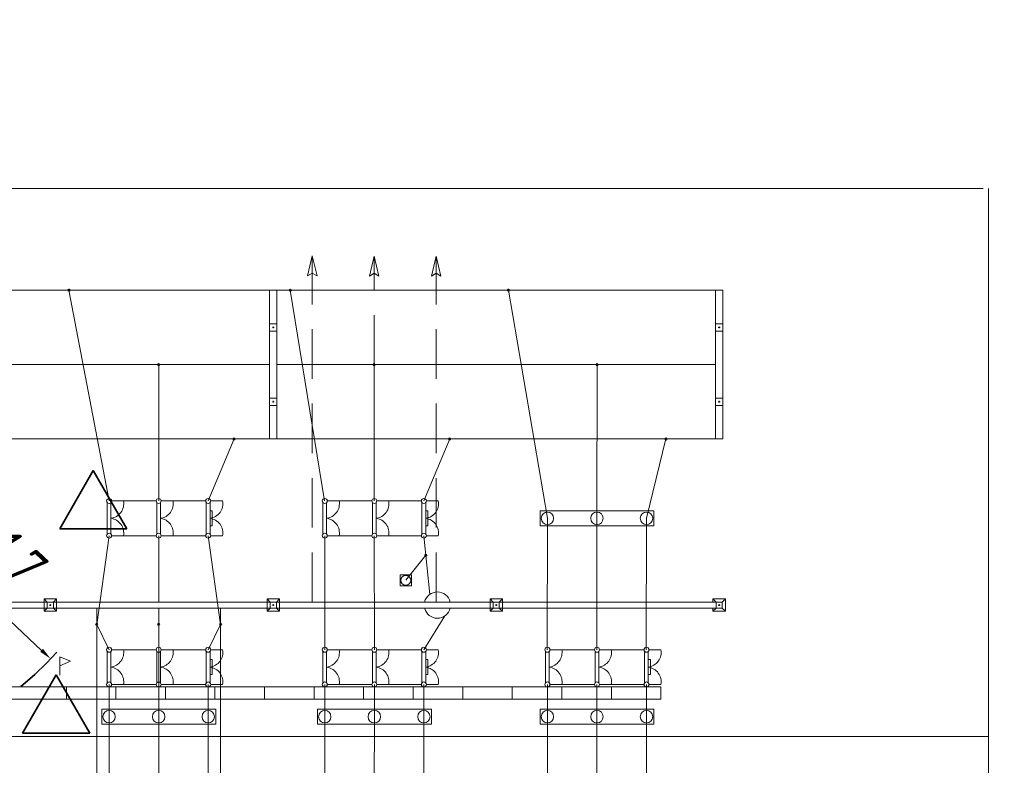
# Model space of a CAD drawing. Header units: millimetres. Extents: x 0 to 420, y 0 to 297.
# Tile 15 of 16: x 150 to 229, y 237 to 297. Entities that reach past the tile are written whole.
import ezdxf

# ---------------------------------------------------------------- set-up
doc = ezdxf.new("R2010")
doc.units = ezdxf.units.MM
for name, pattern in [('K5LT_BASIC', [0]), ('K5LT_DASHED', [6, 4, -2]), ('K5LT_DASHED_REINFORCED', [6, 4, -2]), ('K5LT_THIN', [0]), ('K5LT_THIN_INCLUDED_TO_HATCHING', [0])]:
    doc.linetypes.add(name, pattern=pattern)
doc.layers.add('лотки', color=7, linetype='Continuous')
doc.layers.add('ошиновка 110', color=2, linetype='Continuous', true_color=0xffff00)
doc.styles.add('KDIMTEXTSTYLE', font='GOST_AU.SHX', dxfattribs={"width": 0.96, "oblique": 15, "height": 5})
doc.dimstyles.new('KDIMSTYLE (0.00)', dxfattribs={"dimtxt": 5, "dimasz": 1, "dimexe": 2, "dimexo": 0, "dimgap": 1, "dimtad": 1, "dimlfac": 500, "dimtxsty": 'KDIMTEXTSTYLE', "dimsah": 1, "dimcen": 0, "dimdle": 1, "dimadec": 0, "dimazin": 0, "dimtfac": 0.667, "dimtmove": 0, "dimatfit": 3, "dimfxl": 0, "dimtvp": 1, "dimtolj": 1, "dimtzin": 0, "dimarcsym": 0})

# ---------------------------------------------------------------- blocks, each defined once
blk = doc.blocks.new('KDIMARROW_01')
blk.add_hatch(color=0).paths.add_polyline_path([(0, 0), (-5, 0.658), (-4.5, 0), (-5, -0.658)])
at = {"color": 0, "linetype": 'K5LT_THIN', "lineweight": 9}
for p, q in [((-4.5, 0), (-5, 0.658)), ((-5, 0.658), (0, 0)), ((0, 0), (-5, -0.658)), ((-5, -0.658), (-4.5, 0)), ((0, 0), (-1, 0))]:
    blk.add_line(p, q, dxfattribs=at)
blk = doc.blocks.new('U14')
at = {"color": 4, "linetype": 'K5LT_THIN', "lineweight": 9, "true_color": 0x00ffff}
for p, q in [((156.268, 240.18), (156.268, 241.38)), ((156.268, 241.38), (165.45, 241.38)), ((165.45, 241.38), (165.45, 240.18)), ((165.45, 240.18), (156.268, 240.18))]:
    blk.add_line(p, q, dxfattribs=at)
blk = doc.blocks.new('U15')
at = {"color": 4, "linetype": 'K5LT_THIN', "lineweight": 9, "true_color": 0x00ffff}
for p, q in [((173.679, 240.18), (173.679, 241.38)), ((173.679, 241.38), (182.861, 241.38)), ((182.861, 241.38), (182.861, 240.18)), ((182.861, 240.18), (173.679, 240.18))]:
    blk.add_line(p, q, dxfattribs=at)
blk = doc.blocks.new('U16')
at = {"color": 4, "linetype": 'K5LT_THIN', "lineweight": 9, "true_color": 0x00ffff}
for p, q in [((191.651, 240.18), (191.651, 241.38)), ((191.651, 241.38), (200.833, 241.38)), ((200.833, 241.38), (200.833, 240.18)), ((200.833, 240.18), (191.651, 240.18))]:
    blk.add_line(p, q, dxfattribs=at)
blk = doc.blocks.new('U19')
at = {"color": 4, "linetype": 'K5LT_THIN', "lineweight": 9, "true_color": 0x00ffff}
for p, q in [((180.335, 251.336), (180.335, 252.231)), ((180.335, 252.231), (181.268, 252.231)), ((181.268, 252.231), (181.268, 251.336)), ((181.268, 251.336), (180.335, 251.336))]:
    blk.add_line(p, q, dxfattribs=at)
blk = doc.blocks.new('U23')
at = {"color": 4, "linetype": 'K5LT_THIN', "lineweight": 9, "true_color": 0x00ffff}
for p, q in [((191.651, 256.181), (191.651, 257.381)), ((191.651, 257.381), (200.833, 257.381)), ((200.833, 257.381), (200.833, 256.181)), ((200.833, 256.181), (191.651, 256.181))]:
    blk.add_line(p, q, dxfattribs=at)
blk = doc.blocks.new('U33')
at = {"layer": 'лотки', "color": 4, "linetype": 'K5LT_THIN', "lineweight": 9, "true_color": 0x00ffff}
for p, q in [((201.395, 243.181), (45.395, 243.181)), ((201.395, 242.181), (201.395, 243.181)), ((45.395, 242.181), (201.395, 242.181))]:
    blk.add_line(p, q, dxfattribs=at)
blk = doc.blocks.new('U35')
at = {"color": 7, "linetype": 'K5LT_THIN_INCLUDED_TO_HATCHING', "lineweight": 9, "true_color": 0xffffff}
blk.add_line((227.839, 178.746), (227.839, 283.387), dxfattribs=at)
blk = doc.blocks.new('U36')
at = {"color": 7, "linetype": 'K5LT_THIN_INCLUDED_TO_HATCHING', "lineweight": 9, "true_color": 0xffffff}
blk.add_line((227.417, 283.387), (129.002, 283.387), dxfattribs=at)
blk = doc.blocks.new('U52')
at = {"color": 4, "linetype": 'K5LT_THIN', "lineweight": 9, "true_color": 0x00ffff}
for p, q in [((169.797, 263.181), (169.797, 275.181)), ((170.397, 275.181), (169.797, 275.181)), ((170.397, 275.181), (170.397, 263.181)), ((169.797, 271.881), (169.797, 272.481)), ((169.797, 272.481), (170.397, 272.481)), ((170.397, 271.881), (169.797, 271.881)), ((170.167, 272.181), (170.027, 272.181)), ((170.097, 272.251), (170.097, 272.111)), ((170.397, 272.481), (170.397, 271.881)), ((169.797, 265.881), (169.797, 266.481)), ((169.797, 266.481), (170.397, 266.481)), ((170.397, 266.481), (170.397, 265.881)), ((170.397, 265.881), (169.797, 265.881)), ((170.167, 266.181), (170.027, 266.181)), ((170.097, 266.251), (170.097, 266.111)), ((170.397, 263.181), (169.797, 263.181))]:
    blk.add_line(p, q, dxfattribs=at)
blk = doc.blocks.new('U55')
at = {"color": 4, "linetype": 'K5LT_THIN', "lineweight": 9, "true_color": 0x00ffff}
for p, q in [((205.797, 263.181), (205.797, 275.181)), ((206.397, 275.181), (205.797, 275.181)), ((206.397, 275.181), (206.397, 263.181)), ((205.797, 271.881), (205.797, 272.481)), ((205.797, 272.481), (206.397, 272.481)), ((206.397, 271.881), (205.797, 271.881)), ((206.167, 272.181), (206.027, 272.181)), ((206.097, 272.251), (206.097, 272.111)), ((206.397, 272.481), (206.397, 271.881)), ((205.797, 265.881), (205.797, 266.481)), ((205.797, 266.481), (206.397, 266.481)), ((206.397, 266.481), (206.397, 265.881)), ((206.397, 265.881), (205.797, 265.881)), ((206.167, 266.181), (206.027, 266.181)), ((206.097, 266.251), (206.097, 266.111)), ((206.397, 263.181), (205.797, 263.181))]:
    blk.add_line(p, q, dxfattribs=at)
blk = doc.blocks.new('U76')
at = {"color": 4, "linetype": 'K5LT_THIN', "lineweight": 9, "true_color": 0x00ffff}
for p, q in [((160.694, 258.052), (160.694, 255.51)), ((160.994, 255.516), (160.994, 258.045)), ((161.047, 258.181), (162.012, 258.181)), ((161.047, 255.381), (162.012, 255.381))]:
    blk.add_line(p, q, dxfattribs=at)
for centre, radius, start, end in [((160.847, 258.181), 0.2, 0, 180), ((160.847, 258.181), 0.2, 180, 0), ((160.83, 257.969), 1.2, 277.85501, 10.15125), ((160.83, 255.592), 1.2, 349.86716, 82.14499), ((160.847, 255.381), 0.2, 0, 180), ((160.847, 255.381), 0.2, 180, 0)]:
    blk.add_arc(centre, radius, start, end, dxfattribs=at)
blk = doc.blocks.new('U77')
at = {"color": 4, "linetype": 'K5LT_THIN', "lineweight": 9, "true_color": 0x00ffff}
for p, q in [((164.694, 258.052), (164.694, 255.51)), ((164.994, 255.516), (164.994, 258.045)), ((165.047, 258.181), (166.012, 258.181)), ((164.994, 257.38), (165.164, 257.38)), ((165.164, 257.38), (165.164, 256.18)), ((165.164, 256.18), (164.994, 256.18)), ((165.047, 255.381), (166.012, 255.381))]:
    blk.add_line(p, q, dxfattribs=at)
for centre, radius, start, end in [((164.847, 258.181), 0.2, 0, 180), ((164.847, 258.181), 0.2, 180, 0), ((164.83, 257.969), 1.2, 277.85501, 10.15125), ((164.83, 255.592), 1.2, 349.86716, 82.14499), ((164.847, 255.381), 0.2, 0, 180), ((164.847, 255.381), 0.2, 180, 0)]:
    blk.add_arc(centre, radius, start, end, dxfattribs=at)
blk = doc.blocks.new('U78')
at = {"color": 4, "linetype": 'K5LT_THIN', "lineweight": 9, "true_color": 0x00ffff}
for p, q in [((156.694, 258.052), (156.694, 255.51)), ((156.994, 255.516), (156.994, 258.045)), ((157.047, 258.181), (158.012, 258.181)), ((157.047, 255.381), (158.012, 255.381))]:
    blk.add_line(p, q, dxfattribs=at)
for centre, radius, start, end in [((156.847, 258.181), 0.2, 0, 180), ((156.847, 258.181), 0.2, 180, 0), ((156.83, 257.969), 1.2, 277.85501, 10.15125), ((156.83, 255.592), 1.2, 349.86716, 82.14499), ((156.847, 255.381), 0.2, 0, 180), ((156.847, 255.381), 0.2, 180, 0)]:
    blk.add_arc(centre, radius, start, end, dxfattribs=at)
blk = doc.blocks.new('U82')
at = {"color": 4, "linetype": 'K5LT_THIN', "lineweight": 9, "true_color": 0x00ffff}
for p, q in [((160.694, 246.052), (160.694, 243.509)), ((160.994, 243.516), (160.994, 246.045)), ((161.047, 246.181), (162.012, 246.181)), ((161.047, 243.381), (162.012, 243.381))]:
    blk.add_line(p, q, dxfattribs=at)
for centre, radius, start, end in [((160.847, 246.181), 0.2, 0, 180), ((160.847, 246.181), 0.2, 180, 0), ((160.83, 245.969), 1.2, 277.85501, 10.15125), ((160.83, 243.592), 1.2, 349.86716, 82.14499), ((160.847, 243.381), 0.2, 0, 180), ((160.847, 243.381), 0.2, 180, 0)]:
    blk.add_arc(centre, radius, start, end, dxfattribs=at)
blk = doc.blocks.new('U83')
at = {"color": 4, "linetype": 'K5LT_THIN', "lineweight": 9, "true_color": 0x00ffff}
for p, q in [((164.694, 246.052), (164.694, 243.509)), ((164.994, 243.516), (164.994, 246.045)), ((165.047, 246.181), (166.012, 246.181)), ((164.994, 245.38), (165.164, 245.38)), ((165.164, 245.38), (165.164, 244.18)), ((165.164, 244.18), (164.994, 244.18)), ((165.047, 243.381), (166.012, 243.381))]:
    blk.add_line(p, q, dxfattribs=at)
for centre, radius, start, end in [((164.847, 246.181), 0.2, 0, 180), ((164.847, 246.181), 0.2, 180, 0), ((164.83, 245.969), 1.2, 277.85501, 10.15125), ((164.83, 243.592), 1.2, 349.86716, 82.14499), ((164.847, 243.381), 0.2, 0, 180), ((164.847, 243.381), 0.2, 180, 0)]:
    blk.add_arc(centre, radius, start, end, dxfattribs=at)
blk = doc.blocks.new('U84')
at = {"color": 4, "linetype": 'K5LT_THIN', "lineweight": 9, "true_color": 0x00ffff}
for p, q in [((156.694, 246.052), (156.694, 243.509)), ((156.994, 243.516), (156.994, 246.045)), ((157.047, 246.181), (158.012, 246.181)), ((157.047, 243.381), (158.012, 243.381))]:
    blk.add_line(p, q, dxfattribs=at)
for centre, radius, start, end in [((156.847, 246.181), 0.2, 0, 180), ((156.847, 246.181), 0.2, 180, 0), ((156.83, 245.969), 1.2, 277.85501, 10.15125), ((156.83, 243.592), 1.2, 349.86716, 82.14499), ((156.847, 243.381), 0.2, 0, 180), ((156.847, 243.381), 0.2, 180, 0)]:
    blk.add_arc(centre, radius, start, end, dxfattribs=at)
blk = doc.blocks.new('U85')
at = {"color": 4, "linetype": 'K5LT_THIN', "lineweight": 9, "true_color": 0x00ffff}
for p, q in [((178.106, 258.052), (178.106, 255.51)), ((178.406, 255.516), (178.406, 258.045)), ((178.459, 258.181), (179.423, 258.181)), ((178.459, 255.381), (179.423, 255.381))]:
    blk.add_line(p, q, dxfattribs=at)
for centre, radius, start, end in [((178.259, 258.181), 0.2, 0, 180), ((178.259, 258.181), 0.2, 180, 0), ((178.242, 257.969), 1.2, 277.85501, 10.15125), ((178.242, 255.592), 1.2, 349.86716, 82.14499), ((178.259, 255.381), 0.2, 0, 180), ((178.259, 255.381), 0.2, 180, 0)]:
    blk.add_arc(centre, radius, start, end, dxfattribs=at)
blk = doc.blocks.new('U86')
at = {"color": 4, "linetype": 'K5LT_THIN', "lineweight": 9, "true_color": 0x00ffff}
for p, q in [((182.106, 258.052), (182.106, 255.51)), ((182.406, 255.516), (182.406, 258.045)), ((182.459, 258.181), (183.423, 258.181)), ((182.406, 257.38), (182.576, 257.38)), ((182.576, 257.38), (182.576, 256.18)), ((182.576, 256.18), (182.406, 256.18)), ((182.459, 255.381), (183.423, 255.381))]:
    blk.add_line(p, q, dxfattribs=at)
for centre, radius, start, end in [((182.259, 258.181), 0.2, 0, 180), ((182.259, 258.181), 0.2, 180, 0), ((182.242, 257.969), 1.2, 277.85501, 10.15125), ((182.242, 255.592), 1.2, 349.86716, 82.14499), ((182.259, 255.381), 0.2, 0, 180), ((182.259, 255.381), 0.2, 180, 0)]:
    blk.add_arc(centre, radius, start, end, dxfattribs=at)
blk = doc.blocks.new('U87')
at = {"color": 4, "linetype": 'K5LT_THIN', "lineweight": 9, "true_color": 0x00ffff}
for p, q in [((174.106, 258.052), (174.106, 255.51)), ((174.406, 255.516), (174.406, 258.045)), ((174.459, 258.181), (175.423, 258.181)), ((174.459, 255.381), (175.423, 255.381))]:
    blk.add_line(p, q, dxfattribs=at)
for centre, radius, start, end in [((174.259, 258.181), 0.2, 0, 180), ((174.259, 258.181), 0.2, 180, 0), ((174.242, 257.969), 1.2, 277.85501, 10.15125), ((174.242, 255.592), 1.2, 349.86716, 82.14499), ((174.259, 255.381), 0.2, 0, 180), ((174.259, 255.381), 0.2, 180, 0)]:
    blk.add_arc(centre, radius, start, end, dxfattribs=at)
blk = doc.blocks.new('U88')
at = {"color": 4, "linetype": 'K5LT_THIN', "lineweight": 9, "true_color": 0x00ffff}
for p, q in [((196.078, 246.052), (196.078, 243.509)), ((196.378, 243.516), (196.378, 246.045)), ((196.431, 246.181), (197.395, 246.181)), ((196.431, 243.381), (197.395, 243.381))]:
    blk.add_line(p, q, dxfattribs=at)
for centre, radius, start, end in [((196.231, 246.181), 0.2, 0, 180), ((196.231, 246.181), 0.2, 180, 0), ((196.214, 245.969), 1.2, 277.85501, 10.15125), ((196.214, 243.592), 1.2, 349.86716, 82.14499), ((196.231, 243.381), 0.2, 0, 180), ((196.231, 243.381), 0.2, 180, 0)]:
    blk.add_arc(centre, radius, start, end, dxfattribs=at)
blk = doc.blocks.new('U89')
at = {"color": 4, "linetype": 'K5LT_THIN', "lineweight": 9, "true_color": 0x00ffff}
for p, q in [((200.078, 246.052), (200.078, 243.509)), ((200.378, 243.516), (200.378, 246.045)), ((200.431, 246.181), (201.395, 246.181)), ((200.378, 245.38), (200.548, 245.38)), ((200.548, 245.38), (200.548, 244.18)), ((200.548, 244.18), (200.378, 244.18)), ((200.431, 243.381), (201.395, 243.381))]:
    blk.add_line(p, q, dxfattribs=at)
for centre, radius, start, end in [((200.231, 246.181), 0.2, 0, 180), ((200.231, 246.181), 0.2, 180, 0), ((200.214, 245.969), 1.2, 277.85501, 10.15125), ((200.214, 243.592), 1.2, 349.86716, 82.14499), ((200.231, 243.381), 0.2, 0, 180), ((200.231, 243.381), 0.2, 180, 0)]:
    blk.add_arc(centre, radius, start, end, dxfattribs=at)
blk = doc.blocks.new('U90')
at = {"color": 4, "linetype": 'K5LT_THIN', "lineweight": 9, "true_color": 0x00ffff}
for p, q in [((192.078, 246.052), (192.078, 243.509)), ((192.378, 243.516), (192.378, 246.045)), ((192.431, 246.181), (193.395, 246.181)), ((192.431, 243.381), (193.395, 243.381))]:
    blk.add_line(p, q, dxfattribs=at)
for centre, radius, start, end in [((192.231, 246.181), 0.2, 0, 180), ((192.231, 246.181), 0.2, 180, 0), ((192.214, 245.969), 1.2, 277.85501, 10.15125), ((192.214, 243.592), 1.2, 349.86716, 82.14499), ((192.231, 243.381), 0.2, 0, 180), ((192.231, 243.381), 0.2, 180, 0)]:
    blk.add_arc(centre, radius, start, end, dxfattribs=at)
blk = doc.blocks.new('U91')
at = {"color": 4, "linetype": 'K5LT_THIN', "lineweight": 9, "true_color": 0x00ffff}
for p, q in [((178.106, 246.052), (178.106, 243.509)), ((178.406, 243.516), (178.406, 246.045)), ((178.459, 246.181), (179.423, 246.181)), ((178.459, 243.381), (179.423, 243.381))]:
    blk.add_line(p, q, dxfattribs=at)
for centre, radius, start, end in [((178.259, 246.181), 0.2, 0, 180), ((178.259, 246.181), 0.2, 180, 0), ((178.242, 245.969), 1.2, 277.85501, 10.15125), ((178.242, 243.592), 1.2, 349.86716, 82.14499), ((178.259, 243.381), 0.2, 0, 180), ((178.259, 243.381), 0.2, 180, 0)]:
    blk.add_arc(centre, radius, start, end, dxfattribs=at)
blk = doc.blocks.new('U92')
at = {"color": 4, "linetype": 'K5LT_THIN', "lineweight": 9, "true_color": 0x00ffff}
for p, q in [((182.106, 246.052), (182.106, 243.509)), ((182.406, 243.516), (182.406, 246.045)), ((182.459, 246.181), (183.423, 246.181)), ((182.406, 245.38), (182.576, 245.38)), ((182.576, 245.38), (182.576, 244.18)), ((182.576, 244.18), (182.406, 244.18)), ((182.459, 243.381), (183.423, 243.381))]:
    blk.add_line(p, q, dxfattribs=at)
for centre, radius, start, end in [((182.259, 246.181), 0.2, 0, 180), ((182.259, 246.181), 0.2, 180, 0), ((182.242, 245.969), 1.2, 277.85501, 10.15125), ((182.242, 243.592), 1.2, 349.86716, 82.14499), ((182.259, 243.381), 0.2, 0, 180), ((182.259, 243.381), 0.2, 180, 0)]:
    blk.add_arc(centre, radius, start, end, dxfattribs=at)
blk = doc.blocks.new('U93')
at = {"color": 4, "linetype": 'K5LT_THIN', "lineweight": 9, "true_color": 0x00ffff}
for p, q in [((174.106, 246.052), (174.106, 243.509)), ((174.406, 243.516), (174.406, 246.045)), ((174.459, 246.181), (175.423, 246.181)), ((174.459, 243.381), (175.423, 243.381))]:
    blk.add_line(p, q, dxfattribs=at)
for centre, radius, start, end in [((174.259, 246.181), 0.2, 0, 180), ((174.259, 246.181), 0.2, 180, 0), ((174.242, 245.969), 1.2, 277.85501, 10.15125), ((174.242, 243.592), 1.2, 349.86716, 82.14499), ((174.259, 243.381), 0.2, 0, 180), ((174.259, 243.381), 0.2, 180, 0)]:
    blk.add_arc(centre, radius, start, end, dxfattribs=at)
blk = doc.blocks.new('U164')
at = {"color": 4, "linetype": 'K5LT_THIN', "lineweight": 9, "true_color": 0x00ffff}
for p, q in [((152.882, 244.139), (152.882, 245.6)), ((152.882, 245.6), (153.739, 245.264)), ((153.739, 245.264), (152.882, 244.87))]:
    blk.add_line(p, q, dxfattribs=at)

msp = doc.modelspace()

# ---------------------------------------------------------------- linework, layer by layer
at = {"color": 3, "linetype": 'K5LT_BASIC', "lineweight": 35, "true_color": 0x00ff00}
for p, q in [((152.857172, 255.943906), (155.567314, 260.63801)), ((158.277457, 255.943906), (155.567314, 260.63801)), ((152.857172, 255.943906), (158.277457, 255.943906)), ((149.86092, 239.450068), (152.571062, 244.144173)), ((155.281205, 239.450068), (152.571062, 244.144173)), ((149.86092, 239.450068), (155.281205, 239.450068))]:
    msp.add_line(p, q, dxfattribs=at)
at = {"color": 4, "linetype": 'K5LT_THIN', "lineweight": 9, "true_color": 0x00ffff}
for p, q in [((158.011636, 258.180664), (160.647391, 258.180664)), ((162.011636, 258.180664), (164.647391, 258.180664)), ((175.423318, 258.180664), (178.059073, 258.180664)), ((179.423318, 258.180664), (182.059073, 258.180664)), ((158.011704, 255.380664), (160.647391, 255.380664)), ((162.011704, 255.380664), (164.647391, 255.380664)), ((175.423386, 255.380664), (178.059073, 255.380664)), ((179.423386, 255.380664), (182.059073, 255.380664)), ((151.847391, 250.030522), (133.847391, 250.030522)), ((151.847391, 250.030522), (151.597391, 250.280522)), ((152.597391, 250.280522), (151.597391, 250.280522)), ((151.597391, 250.280522), (151.597391, 250.030522)), ((151.847391, 250.030522), (151.597391, 250.280522)), ((151.847391, 250.030522), (151.597391, 250.280522)), ((152.597391, 250.280522), (151.597391, 250.280522)), ((151.597391, 250.280522), (151.597391, 249.780522)), ((152.597391, 250.280522), (151.597391, 250.280522)), ((151.597391, 250.280522), (151.597391, 250.030522)), ((151.597391, 249.780522), (151.597391, 249.280522)), ((152.347391, 250.030522), (151.847391, 250.030522)), ((151.847391, 250.030522), (151.847391, 249.530522)), ((169.847391, 250.030522), (151.847391, 250.030522)), ((152.347391, 250.030522), (151.847391, 250.030522)), ((151.847391, 250.030522), (151.847391, 249.530522)), ((152.347391, 250.030522), (151.847391, 250.030522)), ((151.847391, 250.030522), (151.847391, 249.530522)), ((152.167391, 249.780522), (152.027391, 249.780522)), ((152.167391, 249.780522), (152.027391, 249.780522)), ((152.167391, 249.780522), (152.027391, 249.780522)), ((152.097391, 249.850522), (152.097391, 249.710522)), ((152.097391, 249.850522), (152.097391, 249.710522)), ((152.097391, 249.850522), (152.097391, 249.710522)), ((152.347391, 250.030522), (152.597391, 250.280522)), ((152.347391, 250.030522), (152.597391, 250.280522)), ((152.347391, 250.030522), (152.597391, 250.280522)), ((152.347391, 249.530522), (152.347391, 250.030522)), ((152.347391, 249.530522), (152.347391, 250.030522)), ((152.347391, 249.530522), (152.347391, 250.030522)), ((152.597391, 249.280522), (152.597391, 250.280522)), ((152.597391, 250.030522), (152.597391, 250.280522)), ((152.597391, 249.280522), (152.597391, 250.280522)), ((169.847391, 250.030522), (169.597391, 250.280522)), ((170.597391, 250.280522), (169.597391, 250.280522)), ((169.597391, 250.280522), (169.597391, 250.030522)), ((169.847391, 250.030522), (169.597391, 250.280522)), ((169.847391, 250.030522), (169.597391, 250.280522)), ((170.597391, 250.280522), (169.597391, 250.280522)), ((169.597391, 250.280522), (169.597391, 249.780522)), ((170.597391, 250.280522), (169.597391, 250.280522)), ((169.597391, 250.280522), (169.597391, 250.030522)), ((169.597391, 249.780522), (169.597391, 249.280522)), ((170.347391, 250.030522), (169.847391, 250.030522)), ((169.847391, 250.030522), (169.847391, 249.530522)), ((187.847391, 250.030522), (169.847391, 250.030522)), ((170.347391, 250.030522), (169.847391, 250.030522)), ((169.847391, 250.030522), (169.847391, 249.530522)), ((170.347391, 250.030522), (169.847391, 250.030522)), ((169.847391, 250.030522), (169.847391, 249.530522)), ((170.167391, 249.780522), (170.027391, 249.780522)), ((170.167391, 249.780522), (170.027391, 249.780522)), ((170.167391, 249.780522), (170.027391, 249.780522)), ((170.097391, 249.850522), (170.097391, 249.710522)), ((170.097391, 249.850522), (170.097391, 249.710522)), ((170.097391, 249.850522), (170.097391, 249.710522)), ((170.347391, 250.030522), (170.597391, 250.280522)), ((170.347391, 250.030522), (170.597391, 250.280522)), ((170.347391, 250.030522), (170.597391, 250.280522)), ((170.347391, 249.530522), (170.347391, 250.030522)), ((170.347391, 249.530522), (170.347391, 250.030522)), ((170.347391, 249.530522), (170.347391, 250.030522)), ((170.597391, 249.280522), (170.597391, 250.280522)), ((170.597391, 250.030522), (170.597391, 250.280522)), ((170.597391, 249.280522), (170.597391, 250.280522)), ((187.847391, 250.030522), (187.597391, 250.280522)), ((188.597391, 250.280522), (187.597391, 250.280522)), ((187.597391, 250.280522), (187.597391, 250.030522)), ((187.847391, 250.030522), (187.597391, 250.280522)), ((187.847391, 250.030522), (187.597391, 250.280522)), ((188.597391, 250.280522), (187.597391, 250.280522)), ((187.597391, 250.280522), (187.597391, 249.780522)), ((188.597391, 250.280522), (187.597391, 250.280522)), ((187.597391, 250.280522), (187.597391, 250.030522)), ((187.597391, 249.780522), (187.597391, 249.280522)), ((188.347391, 250.030522), (187.847391, 250.030522)), ((187.847391, 250.030522), (187.847391, 249.530522)), ((205.847391, 250.030522), (187.847391, 250.030522)), ((188.347391, 250.030522), (187.847391, 250.030522)), ((187.847391, 250.030522), (187.847391, 249.530522)), ((188.347391, 250.030522), (187.847391, 250.030522)), ((187.847391, 250.030522), (187.847391, 249.530522)), ((188.167391, 249.780522), (188.027391, 249.780522)), ((188.167391, 249.780522), (188.027391, 249.780522)), ((188.167391, 249.780522), (188.027391, 249.780522)), ((188.097391, 249.850522), (188.097391, 249.710522)), ((188.097391, 249.850522), (188.097391, 249.710522)), ((188.097391, 249.850522), (188.097391, 249.710522)), ((188.347391, 250.030522), (188.597391, 250.280522)), ((188.347391, 250.030522), (188.597391, 250.280522)), ((188.347391, 250.030522), (188.597391, 250.280522)), ((188.347391, 249.530522), (188.347391, 250.030522)), ((188.347391, 249.530522), (188.347391, 250.030522)), ((188.347391, 249.530522), (188.347391, 250.030522)), ((188.597391, 249.280522), (188.597391, 250.280522)), ((188.597391, 250.030522), (188.597391, 250.280522)), ((188.597391, 249.280522), (188.597391, 250.280522)), ((205.847391, 250.030522), (205.597391, 250.280522)), ((206.597391, 250.280522), (205.597391, 250.280522)), ((205.597391, 250.280522), (205.597391, 250.030522)), ((206.347391, 250.030522), (205.847391, 250.030522)), ((205.847391, 250.030522), (205.847391, 249.530522)), ((206.167391, 249.780522), (206.027391, 249.780522)), ((206.097391, 249.850522), (206.097391, 249.710522)), ((206.347391, 250.030522), (206.597391, 250.280522)), ((206.347391, 249.530522), (206.347391, 250.030522)), ((206.597391, 249.280522), (206.597391, 250.280522)), ((133.847391, 249.530522), (151.847391, 249.530522)), ((151.847391, 249.530522), (151.597391, 249.280522)), ((151.597391, 249.530522), (151.597391, 249.280522)), ((151.847391, 249.530522), (151.597391, 249.280522)), ((151.847391, 249.530522), (151.597391, 249.280522)), ((151.597391, 249.530522), (151.597391, 249.280522)), ((151.597391, 249.280522), (152.597391, 249.280522)), ((151.597391, 249.280522), (152.597391, 249.280522)), ((151.597391, 249.280522), (152.597391, 249.280522)), ((151.847391, 249.530522), (152.347391, 249.530522)), ((151.847391, 249.530522), (169.847391, 249.530522)), ((151.847391, 249.530522), (152.347391, 249.530522)), ((151.847391, 249.530522), (152.347391, 249.530522)), ((152.347391, 249.530522), (152.597391, 249.280522)), ((152.347391, 249.530522), (152.597391, 249.280522)), ((152.347391, 249.530522), (152.597391, 249.280522)), ((152.597391, 249.280522), (152.597391, 249.530522)), ((169.847391, 249.530522), (169.597391, 249.280522)), ((169.597391, 249.530522), (169.597391, 249.280522)), ((169.847391, 249.530522), (169.597391, 249.280522)), ((169.847391, 249.530522), (169.597391, 249.280522)), ((169.597391, 249.530522), (169.597391, 249.280522)), ((169.597391, 249.280522), (170.597391, 249.280522)), ((169.597391, 249.280522), (170.597391, 249.280522)), ((169.597391, 249.280522), (170.597391, 249.280522)), ((169.847391, 249.530522), (170.347391, 249.530522)), ((169.847391, 249.530522), (187.847391, 249.530522)), ((169.847391, 249.530522), (170.347391, 249.530522)), ((169.847391, 249.530522), (170.347391, 249.530522)), ((170.347391, 249.530522), (170.597391, 249.280522)), ((170.347391, 249.530522), (170.597391, 249.280522)), ((170.347391, 249.530522), (170.597391, 249.280522)), ((170.597391, 249.280522), (170.597391, 249.530522)), ((187.847391, 249.530522), (187.597391, 249.280522)), ((187.597391, 249.530522), (187.597391, 249.280522)), ((187.847391, 249.530522), (187.597391, 249.280522)), ((187.847391, 249.530522), (187.597391, 249.280522)), ((187.597391, 249.530522), (187.597391, 249.280522)), ((187.597391, 249.280522), (188.597391, 249.280522)), ((187.597391, 249.280522), (188.597391, 249.280522)), ((187.597391, 249.280522), (188.597391, 249.280522)), ((187.847391, 249.530522), (188.347391, 249.530522)), ((187.847391, 249.530522), (205.847391, 249.530522)), ((187.847391, 249.530522), (188.347391, 249.530522)), ((187.847391, 249.530522), (188.347391, 249.530522)), ((188.347391, 249.530522), (188.597391, 249.280522)), ((188.347391, 249.530522), (188.597391, 249.280522)), ((188.347391, 249.530522), (188.597391, 249.280522)), ((188.597391, 249.280522), (188.597391, 249.530522)), ((205.847391, 249.530522), (205.597391, 249.280522)), ((205.597391, 249.530522), (205.597391, 249.280522)), ((205.597391, 249.280522), (206.597391, 249.280522)), ((205.847391, 249.530522), (206.347391, 249.530522)), ((206.347391, 249.530522), (206.597391, 249.280522)), ((158.011636, 246.180617), (160.647391, 246.180617)), ((162.011636, 246.180617), (164.647391, 246.180617)), ((175.423318, 246.180617), (178.059073, 246.180617)), ((179.423318, 246.180617), (182.059073, 246.180617)), ((193.394984, 246.180617), (196.030739, 246.180617)), ((197.394984, 246.180617), (200.030739, 246.180617)), ((158.011704, 243.380617), (160.647391, 243.380617)), ((162.011704, 243.380617), (164.647391, 243.380617)), ((175.423386, 243.380617), (178.059073, 243.380617)), ((179.423386, 243.380617), (182.059073, 243.380617)), ((193.395052, 243.380617), (196.030739, 243.380617)), ((197.395052, 243.380617), (200.030739, 243.380617)), ((165.395052, 242.180617), (165.395052, 243.180617)), ((227.838798, 239.180522), (23.008824, 239.180522))]:
    msp.add_line(p, q, dxfattribs=at)
at = {"color": 3, "linetype": 'K5LT_BASIC', "lineweight": 35, "true_color": 0x00ff00}
for centre in [(153.608081, 275.180797), (171.473549, 275.180522), (189.081561, 275.180981), (160.847391, 269.180664), (178.248054, 269.180522), (196.24884, 269.180509), (166.936112, 263.179861), (184.340112, 263.180522), (201.79714, 263.179595), (155.847645, 248.220836), (160.847391, 248.220836), (165.847401, 248.220706)]:
    msp.add_circle(centre, 0.062, dxfattribs=at)
at = {"color": 4, "linetype": 'K5LT_THIN', "lineweight": 9, "true_color": 0x00ffff}
for centre, radius in [((192.230739, 256.780522), 0.5), ((196.230739, 256.780522), 0.5), ((200.230739, 256.780522), 0.5), ((180.800511, 251.779908), 0.4), ((156.847391, 240.780474), 0.5), ((160.847391, 240.780474), 0.5), ((164.847391, 240.780474), 0.5), ((174.259073, 240.780474), 0.5), ((178.259073, 240.780474), 0.5), ((182.259073, 240.780474), 0.5), ((192.230739, 240.780474), 0.5), ((196.230739, 240.780474), 0.5), ((200.230739, 240.780474), 0.5)]:
    msp.add_circle(centre, radius, dxfattribs=at)
for start, end in [(13.64167703, 166.35832297), (193.87434192, 346.35832297)]:
    msp.add_arc((183.347462, 249.779908), 1.06, start, end, dxfattribs=at)
at = {"color": 4, "linetype": 'K5LT_DASHED_REINFORCED', "lineweight": 35, "true_color": 0x00ffff}
msp.add_arc((135.041006, 261.435282), 23.4, 220.72499003, 322.10975473, dxfattribs=at)
at = {"layer": 'лотки', "color": 4, "linetype": 'K5LT_THIN', "lineweight": 9, "true_color": 0x00ffff}
for p, q in [((153.395052, 242.180617), (153.395052, 243.180617)), ((157.395052, 242.180617), (157.395052, 243.180617)), ((157.395052, 242.180617), (157.395052, 243.180617)), ((161.395052, 242.180617), (161.395052, 243.180617)), ((165.395052, 242.180617), (165.395052, 243.180617)), ((169.395052, 242.180617), (169.395052, 243.180617)), ((173.395052, 242.180617), (173.395052, 243.180617)), ((173.395052, 242.180617), (173.395052, 243.180617)), ((177.395052, 242.180617), (177.395052, 243.180617)), ((181.395052, 242.180617), (181.395052, 243.180617)), ((181.395052, 242.180617), (181.395052, 243.180617)), ((185.395052, 242.180617), (185.395052, 243.180617)), ((189.395052, 242.180617), (189.395052, 243.180617)), ((189.395052, 242.180617), (189.395052, 243.180617)), ((193.395052, 242.180617), (193.395052, 243.180617)), ((197.395052, 242.180617), (197.395052, 243.180617))]:
    msp.add_line(p, q, dxfattribs=at)
at = {"layer": 'ошиновка 110', "color": 4, "linetype": 'K5LT_THIN', "lineweight": 9, "true_color": 0x00ffff}
for p, q in [((173.248054, 277.955916), (172.865789, 276.351845)), ((173.248054, 277.955916), (173.630319, 276.351845)), ((178.248054, 277.930448), (177.865789, 276.326377)), ((178.248054, 277.930448), (178.630319, 276.326377)), ((183.248054, 277.930448), (182.865789, 276.326377)), ((183.248054, 277.930448), (183.630319, 276.326377)), ((172.865789, 276.351845), (173.248054, 276.568442)), ((173.630319, 276.351845), (173.248054, 276.568442)), ((177.865789, 276.326377), (178.248054, 276.542974)), ((178.630319, 276.326377), (178.248054, 276.542974)), ((182.865789, 276.326377), (183.248054, 276.542974)), ((183.630319, 276.326377), (183.248054, 276.542974)), ((205.797391, 275.180522), (26.397391, 275.180522)), ((156.847391, 258.180664), (153.608081, 275.180797)), ((174.248054, 258.180664), (171.473549, 275.180522)), ((192.230739, 256.780522), (189.081561, 275.180981)), ((169.797391, 269.180522), (116.397391, 269.180522)), ((160.847391, 258.180664), (160.847391, 269.180664)), ((205.797391, 269.180522), (170.397391, 269.180522)), ((178.248054, 258.180664), (178.248054, 269.180522)), ((196.230739, 256.780522), (196.24884, 269.180509)), ((26.397391, 263.180522), (205.797391, 263.180522)), ((164.847391, 258.180664), (166.936112, 263.179861)), ((182.248054, 258.180664), (184.340112, 263.180522)), ((200.230739, 256.780522), (201.79714, 263.179595)), ((192.230739, 256.780522), (192.213768, 246.180536)), ((196.230739, 256.780522), (196.230739, 246.180617)), ((200.230739, 256.780522), (200.213768, 246.180536)), ((155.847645, 248.220836), (156.847391, 255.380664)), ((160.847391, 250.030522), (160.847391, 255.380664)), ((165.847401, 248.220706), (164.847391, 255.380664)), ((174.259073, 246.180617), (174.259073, 255.380664)), ((178.259073, 246.180617), (178.248054, 255.380664)), ((182.727815, 250.63993), (182.259073, 255.380664)), ((180.800511, 251.779908), (182.41566, 253.796984)), ((155.847709, 198.180522), (155.847709, 249.530522)), ((160.847391, 249.530522), (160.847391, 198.180522)), ((165.847709, 198.180522), (165.847709, 249.530522)), ((182.259073, 246.180617), (183.960747, 248.915337)), ((156.847391, 246.180617), (155.847645, 248.220836)), ((164.847391, 246.180617), (165.847401, 248.220706)), ((156.847391, 243.380617), (156.847391, 240.780474)), ((164.847391, 243.380617), (164.847391, 240.780474)), ((174.259073, 243.380617), (174.259073, 226.012617)), ((178.259073, 243.380617), (178.259073, 240.780474)), ((182.259073, 243.380617), (182.259073, 240.780474)), ((192.230739, 243.380617), (192.230739, 240.780474)), ((196.230739, 243.380617), (196.230739, 240.780474)), ((200.230739, 243.380617), (200.230739, 240.780474)), ((156.847391, 240.780474), (156.847391, 226.027709)), ((164.847391, 240.780474), (164.847391, 226.028178)), ((178.259073, 240.780474), (178.216873, 226.012729)), ((182.259073, 240.780474), (182.259073, 226.012474)), ((192.230739, 240.780474), (192.258384, 226.027713)), ((196.230739, 240.780474), (196.230739, 226.028474)), ((200.230739, 240.780474), (200.258384, 226.028182))]:
    msp.add_line(p, q, dxfattribs=at)
at = {"layer": 'ошиновка 110', "color": 4, "linetype": 'K5LT_DASHED', "lineweight": 9, "true_color": 0x00ffff}
for p, q in [((173.248054, 250.029908), (173.248054, 277.955916)), ((178.248054, 269.180522), (178.248054, 277.930448)), ((183.248054, 250.029908), (183.248054, 277.930448))]:
    msp.add_line(p, q, dxfattribs=at)
at = {"layer": 'ошиновка 110', "color": 3, "linetype": 'K5LT_BASIC', "lineweight": 35, "true_color": 0x00ff00}
msp.add_circle((182.41566, 253.796984), 0.062, dxfattribs=at)

# ---------------------------------------------------------------- block references
for name in ['U36', 'U35', 'U52', 'U55', 'U78', 'U76', 'U77', 'U87', 'U85', 'U86', 'U23', 'U19', 'U84', 'U82', 'U83', 'U93', 'U91', 'U92', 'U90', 'U88', 'U89', 'U164', 'U14', 'U15', 'U16']:
    msp.add_blockref(name, (0, 0))
at = {"layer": 'лотки'}
msp.add_blockref('U33', (0, 0), dxfattribs=at)

# ---------------------------------------------------------------- dimensions: what is measured, and where the dimension line sits
at = {"color": 4, "true_color": 0x00ffff}
msp.add_radius_dim(center=(135.041006, 261.435282), radius=23.4, location=(144.826491, 252.280814), text='\\H3.5;\\W0.96;\\Q15;R\\H3.5;\\W0.96;\\Q15;\\Q15;11,7', dimstyle='KDIMSTYLE (0.00)', override={"dimblk2": 'KDIMARROW_01', "dimclrt": 7, "dimtolj": 1}, dxfattribs=at).render()

doc.saveas('drawing.dxf')
